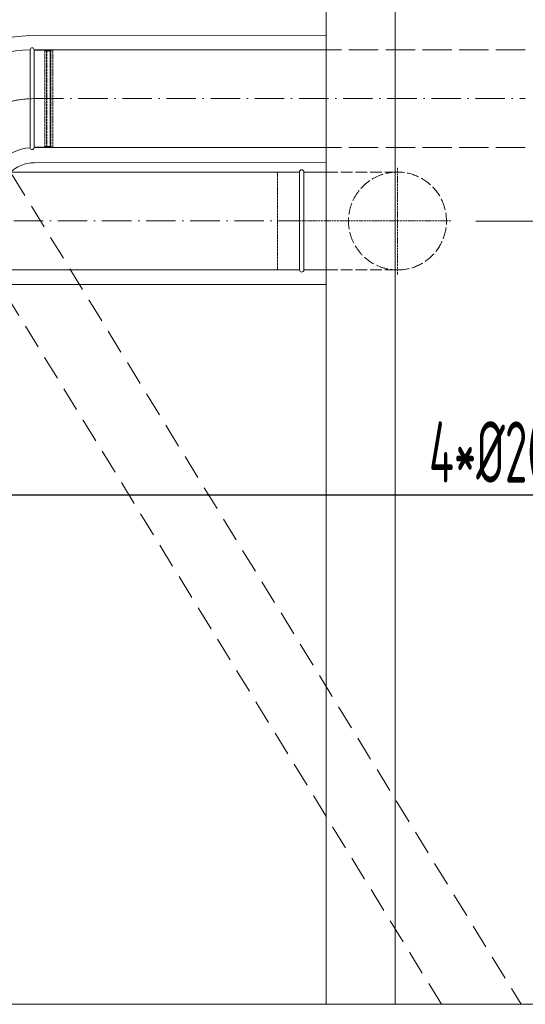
# Model space of a CAD drawing. Header units: millimetres. Extents: x 17747 to 112039, y -74980 to 446921.
# Tile 241 of 256: x 54085 to 55117, y 212307 to 214318. Entities that reach past the tile are written whole.
import ezdxf

# ---------------------------------------------------------------- set-up
doc = ezdxf.new("R2010")
doc.units = ezdxf.units.MM
for name, pattern in [('ACAD_ISO02W100', [15, 12, -3]), ('ACAD_ISO10W100', [18, 12, -3, 0, -3]), ('phl_thick', [0]), ('ČÁRKOVANÁ', [0.75, 0.5, -0.25])]:
    doc.linetypes.add(name, pattern=pattern)
for name, color, linetype, lineweight in [('VZT_01 SUP (PŘÍVOD) - OBRYS', 7, 'Continuous', 5), ('VZT_02 SUP (PŘÍVOD) - OSA', 7, 'ACAD_ISO10W100', 5), ('VZT_04 SUP (PŘÍVOD) - SKRYTÉ', 7, 'ACAD_ISO02W100', 5), ('VZT_13 EHA (VÝFUK) - OBRYS', 7, 'Continuous', 5), ('VZT_14 EHA (VÝFUK) - OSA', 7, 'ACAD_ISO10W100', 5), ('VZT_16 EHA (VÝFUK) - SKRYTÉ', 7, 'ACAD_ISO02W100', 5), ('VZT_50 POPIS - OBECNE', 7, 'Continuous', 5), ('VZT_60_KOTY - DIMENZE', 7, 'Continuous', 5), ('VZT_IZOLACE - TEPELNÁ', 6, 'IZOLACE TEPELNA', 5)]:
    doc.layers.add(name, color=color, linetype=linetype, lineweight=lineweight)
doc.layers.add('VZT_03 SUP (PŘÍVOD) - NETISK', color=7, linetype='ACAD_ISO02W100', lineweight=5, plot=False)
doc.layers.add('VZT_15 EHA (VÝFUK) - NETISK', color=7, linetype='ACAD_ISO02W100', lineweight=5, plot=False)
doc.styles.add('EVORA_125', font='isocp.shx', dxfattribs={"width": 0.6, "height": 125})
doc.styles.get("Standard").update_dxf_attribs({"font": 'arial.ttf'})
doc.linetypes.add('IZOLACE TEPELNA', pattern='A,12.7,-1.5,["T",Standard,S=2.54,R=0,X=0,Y=-1.27],-3', length=17.2)

msp = doc.modelspace()

# ---------------------------------------------------------------- linework, layer by layer
at = {"layer": 'VZT_01 SUP (PŘÍVOD) - OBRYS'}
for p, q in [((54655.9, 214007.1), (54027.7, 214007.1)), ((54655.9, 214007.1), (54656, 213807.1)), ((54664.9, 214007.1), (54710.3, 214007.1)), ((54664.9, 214007.1), (54665, 213807.1)), ((54655.9, 213807.1), (54014.3, 213807.1)), ((54665, 213807.1), (54710.3, 213807.1))]:
    msp.add_line(p, q, dxfattribs=at)
for centre, start, end in [((54660.4, 214007.1), 0.0201, 180.0201), ((54660.5, 213807.1), 180.0201, 0.0201)]:
    msp.add_arc(centre, 4.5, start, end, dxfattribs=at)
at = {"layer": 'VZT_02 SUP (PŘÍVOD) - OSA', "ltscale": 0.3}
for p, q in [((54855.9, 213907.2), (54855.9, 214017.2)), ((54655.9, 213907.1), (54855.9, 213907.2)), ((54855.9, 213907.2), (54856, 213797.2)), ((54855.9, 213907.2), (54965.9, 213907.2))]:
    msp.add_line(p, q, dxfattribs=at)
at = {"layer": 'VZT_02 SUP (PŘÍVOD) - OSA', "ltscale": 5}
msp.add_line((53982.5, 213907.1), (54655.9, 213907.1), dxfattribs=at)
at = {"layer": 'VZT_03 SUP (PŘÍVOD) - NETISK', "ltscale": 0.4}
for p, q in [((54655.9, 214007.1), (54610.9, 214007.1)), ((54610.9, 214007.1), (54611, 213807.1)), ((54611, 213807.1), (54656, 213807.1))]:
    msp.add_line(p, q, dxfattribs=at)
at = {"layer": 'VZT_04 SUP (PŘÍVOD) - SKRYTÉ', "ltscale": 2}
for p, q in [((54710.3, 214007.1), (54855.9, 214007.1)), ((54710.3, 213807.1), (54856, 213807))]:
    msp.add_line(p, q, dxfattribs=at)
for start, end in [(90.0201, 270.0201), (270.0201, 90.0201)]:
    msp.add_arc((54855.9, 213907), 100, start, end, dxfattribs=at)
at = {"layer": 'VZT_13 EHA (VÝFUK) - OBRYS'}
for p, q in [((54106.3, 214156.9), (54106.3, 214257)), ((54114.3, 214257), (54114.3, 214057)), ((54710.3, 214257), (54114.3, 214257)), ((54710.3, 214057), (54114.3, 214057))]:
    msp.add_line(p, q, dxfattribs=at)
for centre, radius, start, end in [((54114.3, 213957), 300, 91.5281, 178.4719), ((54110.3, 214257), 4, 0, 180), ((54114.3, 213957), 100, 94.5812, 175.4188), ((54110.3, 214057), 4, 184.5812, 0)]:
    msp.add_arc(centre, radius, start, end, dxfattribs=at)
msp.add_open_spline([(54106.3, 214156.9), (54106.3, 214144.3), (54106.3, 214131.8), (54106.3, 214107.9), (54106.3, 214096.8), (54106.3, 214078), (54106.3, 214070.4), (54106.3, 214059.9), (54106.3, 214057), (54106.3, 214056.7), (54106.3, 214056.7), (54106.3, 214056.7)], degree=3, knots=[157.533456, 157.533456, 157.533456, 157.533456, 195.393508, 195.393508, 234.551342, 234.551342, 273.721472, 273.721472, 312.806301, 312.806301, 315.294186, 315.294186, 315.294186, 315.294186], dxfattribs=at)
at = {"layer": 'VZT_14 EHA (VÝFUK) - OSA', "ltscale": 5}
msp.add_line((54114.3, 214157), (55116.8, 214157), dxfattribs=at)
at = {"layer": 'VZT_14 EHA (VÝFUK) - OSA', "ltscale": 0.3}
msp.add_lwpolyline([(53914.3, 213957), (53914.3, 213957, -0.414214), (54114.3, 214157), (54114.3, 214157)], format="xyb", dxfattribs=at)
at = {"layer": 'VZT_15 EHA (VÝFUK) - NETISK', "ltscale": 0.4}
for p, q in [((54136.3, 214256), (54114.3, 214256)), ((54136.3, 214058), (54136.3, 214256)), ((54139.8, 214255), (54136.3, 214255)), ((54139.8, 214057), (54139.8, 214257)), ((54140.3, 214257), (54139.8, 214257)), ((54140.3, 214057), (54140.3, 214257)), ((54147.3, 214255), (54140.3, 214255)), ((54147.3, 214057), (54147.3, 214257)), ((54147.8, 214257), (54147.3, 214257)), ((54147.8, 214057), (54147.8, 214257)), ((54148.3, 214255), (54147.8, 214255)), ((54148.3, 214058), (54148.3, 214256)), ((54152.3, 214256), (54148.3, 214256)), ((54152.3, 214058), (54152.3, 214256)), ((54136.3, 214058), (54114.3, 214058)), ((54139.8, 214059), (54136.3, 214059)), ((54140.3, 214057), (54139.8, 214057)), ((54147.3, 214059), (54140.3, 214059)), ((54147.8, 214057), (54147.3, 214057)), ((54148.3, 214059), (54147.8, 214059)), ((54152.3, 214058), (54148.3, 214058))]:
    msp.add_line(p, q, dxfattribs=at)
at = {"layer": 'VZT_16 EHA (VÝFUK) - SKRYTÉ', "ltscale": 5}
for p, q in [((55116.8, 214257), (54710.3, 214257)), ((55116.8, 214057), (54710.3, 214057))]:
    msp.add_line(p, q, dxfattribs=at)
at = {"layer": 'VZT_50 POPIS - OBECNE', "color": 8, "linetype": 'phl_thick'}
for p, q in [((54851.2, 212307), (54851.2, 216223.4)), ((54710.3, 212307), (54710.3, 216106.3)), ((50955.2, 212307), (59685.1, 212307))]:
    msp.add_line(p, q, dxfattribs=at)
at = {"layer": 'VZT_50 POPIS - OBECNE', "color": 8, "linetype": 'ČÁRKOVANÁ', "ltscale": 100}
for p, q in [((54945.7, 212307), (53554.2, 214577)), ((53716.7, 214577), (55108.2, 212307))]:
    msp.add_line(p, q, dxfattribs=at)
at = {"layer": 'VZT_50 POPIS - OBECNE', "linetype": 'phl_thick'}
msp.add_line((55015.9, 213907), (55556.9, 213907), dxfattribs=at)
at = {"layer": 'VZT_60_KOTY - DIMENZE', "linetype": 'ByBlock', "lineweight": -2}
msp.add_line((54772.6, 213347.7), (54822.6, 213347.7), dxfattribs=at)
for points in [[(53298.7, 213347.7), (54772.6, 213347.7)], [(54822.6, 213347.7), (55427.6, 213347.7)]]:
    msp.add_lwpolyline(points, dxfattribs=at)
at = {"layer": 'VZT_IZOLACE - TEPELNÁ', "ltscale": 10}
for p, q in [((54114.2, 214286), (54710.2, 214287)), ((54710.7, 214027), (54114.6, 214026)), ((54710.3, 213777.1), (54044.3, 213777.1))]:
    msp.add_line(p, q, dxfattribs=at)
for radius, end in [(330.5, 179.7259), (70.5, 179.4066)]:
    msp.add_arc((54114.8, 213955.5), radius, 90.0961, end, dxfattribs=at)

# ---------------------------------------------------------------- texts
at = {"layer": 'VZT_60_KOTY - DIMENZE', "linetype": 'phl_thick', "insert": (55427.6, 213497.7), "char_height": 125, "attachment_point": 3, "style": 'EVORA_125'}
msp.add_mtext('4*%%C200-TI30', dxfattribs=at)

doc.saveas('drawing.dxf')
